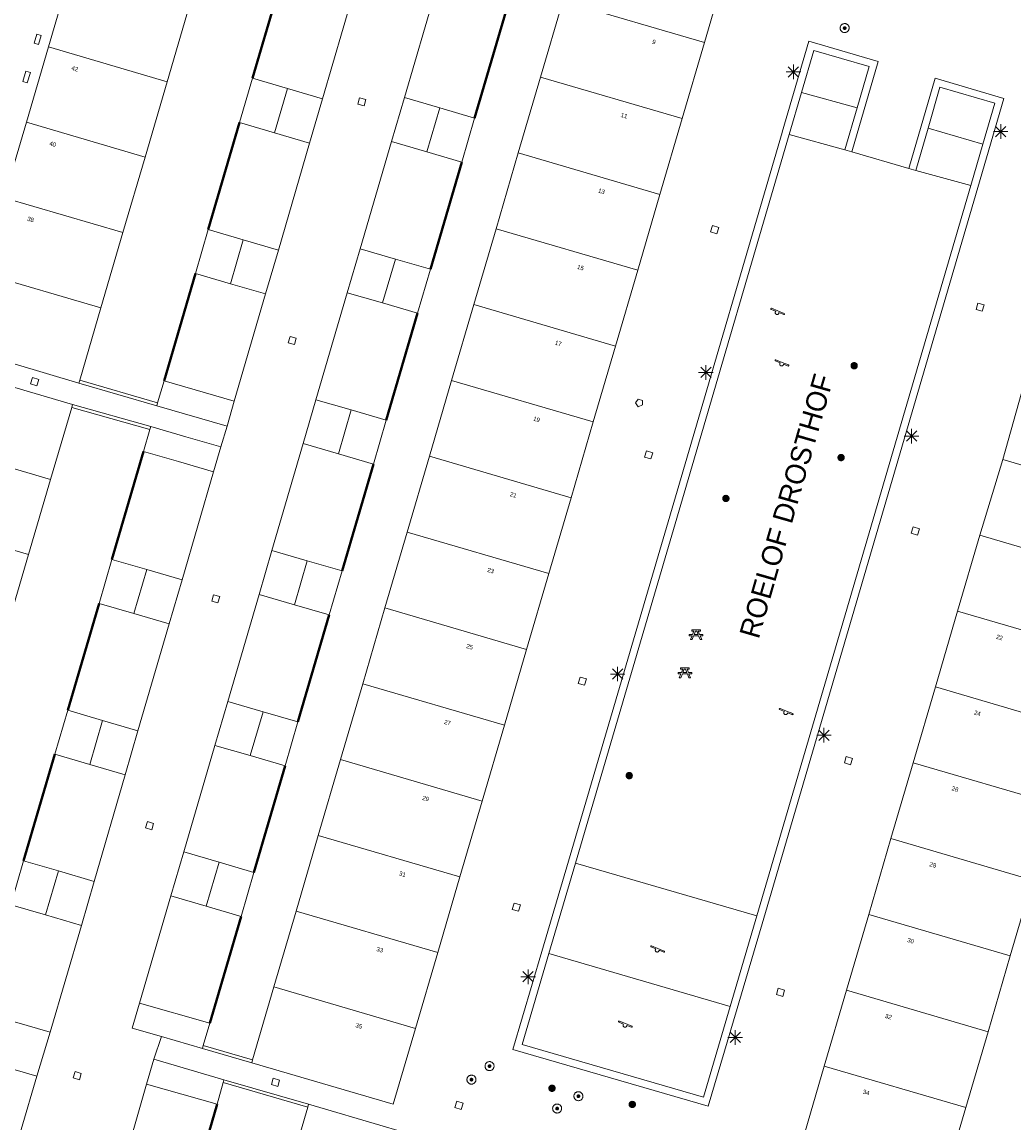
# Model space of a CAD drawing. Header units: metres. Extents: x 135779 to 137489, y 452643 to 455118.
# Tile 181 of 256: x 136731 to 136799, y 453253 to 453329. Entities that reach past the tile are written whole.
import ezdxf
from ezdxf.enums import TextEntityAlignment as Align

# ---------------------------------------------------------------- set-up
doc = ezdxf.new("R2010")
doc.units = ezdxf.units.M
doc.linetypes.add('DGN_Style_4', pattern=[89.853097, 44.898487, -22.449243, 0.056123, -22.449243])
for name, color, linetype, lineweight in [('KTop_NAR_Huisnummer (t)', 7, 'Continuous', 13), ('KTop_NAR_Huisnummer tijdelijk (t)', 7, 'Continuous', 13), ('KTop_ORL_Weg_Straatnaam (t)', 7, 'Continuous', 13), ('KTop_OTD_Open verharding', 15, 'Continuous', 13), ('KTop_PAL_Lichtmast', 40, 'Continuous', 13), ('KTop_PND_Grondvlaksituatie van BAG-pand [tachy]', 1, 'Continuous', 13), ('KTop_PND_Pandscheiding', 40, 'Continuous', 13), ('KTop_PUT_Brandkraan of -put', 1, 'Continuous', 13), ('KTop_PUT_Inspectie- of rioolput', 15, 'Continuous', 13), ('KTop_PUT_Kolk', 15, 'Continuous', 13), ('KTop_SHD_Hek (l)', 15, 'DGN_Style_4', 40), ('KTop_SHD_Muur', 15, 'Continuous', 13), ('KTop_STM_Picknicktafel', 40, 'Continuous', 13), ('KTop_STM_Speelvoorziening', 40, 'Continuous', 13), ('KTop_VGO_Boom', 92, 'Continuous', 13), ('KTop_WGD_Rijbaan_Lokale weg', 251, 'Continuous', 13), ('KTop_WGD_Voetpad', 251, 'Continuous', 13)]:
    doc.layers.add(name, color=color, linetype=linetype, lineweight=lineweight)
doc.styles.add('Style-ROVU', font='ROVU.shx')
doc.styles.add('Style-ROVUCURSIEF', font='ROVUCURSIEF.shx')

# ---------------------------------------------------------------- blocks, each defined once
blk = doc.blocks.new('PAL_Lichtmast')
at = {"layer": 'KTop_PAL_Lichtmast'}
for p, q in [((-0.354, -0.354), (0.354, 0.354)), ((0.354, -0.354), (-0.354, 0.354)), ((0, -0.5), (0, 0.5)), ((-0.5, 0), (0.5, 0))]:
    blk.add_line(p, q, dxfattribs=at)
blk = doc.blocks.new('PUT_Kolk')
at = {"layer": 'KTop_PUT_Kolk', "flags": 128}
blk.add_lwpolyline([(0.225, -0.225), (0.225, 0.225), (-0.225, 0.225), (-0.225, -0.225), (0.225, -0.225)], dxfattribs=at)
blk = doc.blocks.new('PUT_Brandkraan_of_-put')
at = {"layer": 'KTop_PUT_Brandkraan of -put'}
for p, q in [((-0.25, 0.034), (0, 0.25)), ((-0.158, -0.25), (-0.25, 0.034)), ((0, 0.25), (0.25, 0.033)), ((0.25, 0.033), (0.158, -0.25)), ((0.158, -0.25), (-0.158, -0.25))]:
    blk.add_line(p, q, dxfattribs=at)
blk = doc.blocks.new('PUT_Inspectie-_of_rioolput')
at = {"layer": 'KTop_PUT_Inspectie- of rioolput', "flags": 128}
for points in [[(0.31, 0), (0.308, 0.032), (0.303, 0.064), (0.294, 0.095), (0.283, 0.126), (0.268, 0.155), (0.25, 0.182), (0.23, 0.207), (0.207, 0.23), (0.182, 0.25), (0.154, 0.268), (0.126, 0.283), (0.095, 0.294), (0.064, 0.303), (0.032, 0.308), (0, 0.309), (-0.032, 0.308), (-0.064, 0.303), (-0.096, 0.294), (-0.126, 0.283), (-0.155, 0.268), (-0.182, 0.25), (-0.207, 0.23), (-0.23, 0.207), (-0.25, 0.182), (-0.268, 0.154), (-0.283, 0.126), (-0.294, 0.095), (-0.303, 0.064), (-0.308, 0.032), (-0.309, 0), (-0.308, -0.032), (-0.303, -0.064), (-0.294, -0.096), (-0.283, -0.126), (-0.268, -0.155), (-0.25, -0.182), (-0.23, -0.207), (-0.207, -0.23), (-0.182, -0.25), (-0.155, -0.268), (-0.126, -0.283), (-0.096, -0.294), (-0.064, -0.303), (-0.032, -0.308), (0, -0.309), (0.032, -0.308), (0.064, -0.303), (0.095, -0.294), (0.126, -0.283), (0.155, -0.268), (0.182, -0.25), (0.207, -0.23), (0.23, -0.207), (0.25, -0.182), (0.268, -0.155), (0.283, -0.126), (0.294, -0.096), (0.303, -0.064), (0.308, -0.032), (0.31, 0)], [(0.095, 0), (0.094, 0.009), (0.092, 0.019), (0.09, 0.029), (0.086, 0.038), (0.082, 0.047), (0.076, 0.055), (0.07, 0.063), (0.063, 0.07), (0.055, 0.076), (0.047, 0.082), (0.038, 0.086), (0.029, 0.09), (0.019, 0.092), (0.009, 0.094), (0, 0.094), (-0.01, 0.094), (-0.02, 0.092), (-0.029, 0.09), (-0.039, 0.086), (-0.048, 0.082), (-0.056, 0.076), (-0.064, 0.07), (-0.071, 0.063), (-0.077, 0.055), (-0.082, 0.047), (-0.087, 0.038), (-0.09, 0.029), (-0.093, 0.019), (-0.094, 0.009), (-0.095, 0), (-0.094, -0.01), (-0.093, -0.02), (-0.09, -0.029), (-0.087, -0.039), (-0.082, -0.048), (-0.077, -0.056), (-0.071, -0.064), (-0.064, -0.071), (-0.056, -0.077), (-0.047, -0.082), (-0.039, -0.087), (-0.029, -0.09), (-0.02, -0.093), (-0.01, -0.094), (0, -0.095), (0.009, -0.094), (0.019, -0.093), (0.029, -0.09), (0.038, -0.087), (0.047, -0.082), (0.055, -0.077), (0.063, -0.071), (0.07, -0.064), (0.076, -0.056), (0.082, -0.047), (0.086, -0.039), (0.09, -0.029), (0.092, -0.02), (0.094, -0.01), (0.095, 0)], [(0.035, 0), (0.034, 0.003), (0.034, 0.007), (0.033, 0.01), (0.031, 0.014), (0.03, 0.017), (0.028, 0.02), (0.026, 0.023), (0.023, 0.026), (0.02, 0.028), (0.017, 0.03), (0.014, 0.031), (0.01, 0.033), (0.007, 0.034), (0.003, 0.034), (0, 0.034), (-0.004, 0.034), (-0.007, 0.034), (-0.011, 0.033), (-0.014, 0.031), (-0.018, 0.03), (-0.021, 0.028), (-0.023, 0.026), (-0.026, 0.023), (-0.028, 0.02), (-0.03, 0.017), (-0.032, 0.014), (-0.033, 0.01), (-0.034, 0.007), (-0.035, 0.003), (-0.035, 0), (-0.035, -0.004), (-0.034, -0.007), (-0.033, -0.011), (-0.032, -0.014), (-0.03, -0.018), (-0.028, -0.021), (-0.026, -0.023), (-0.023, -0.026), (-0.021, -0.028), (-0.017, -0.03), (-0.014, -0.032), (-0.011, -0.033), (-0.007, -0.034), (-0.004, -0.035), (0, -0.035), (0.003, -0.035), (0.007, -0.034), (0.01, -0.033), (0.014, -0.032), (0.017, -0.03), (0.02, -0.028), (0.023, -0.026), (0.026, -0.023), (0.028, -0.021), (0.03, -0.017), (0.031, -0.014), (0.033, -0.011), (0.034, -0.007), (0.034, -0.004), (0.035, 0)], [(0.01, 0.02), (0.007, 0.02), (0.005, 0.021), (0.003, 0.022), (0.001, 0.022), (-0.001, 0.022), (-0.004, 0.022), (-0.006, 0.021), (-0.008, 0.02), (-0.01, 0.019), (-0.012, 0.018), (-0.014, 0.017), (-0.016, 0.015), (-0.017, 0.013), (-0.019, 0.012), (-0.02, 0.009), (-0.021, 0.007), (-0.022, 0.005), (-0.022, 0.003), (-0.022, 0.001), (-0.022, -0.001), (-0.022, -0.004), (-0.022, -0.006), (-0.021, -0.008), (-0.02, -0.01), (-0.019, -0.012), (-0.017, -0.014), (-0.016, -0.016), (-0.014, -0.017), (-0.012, -0.019), (-0.01, -0.02), (-0.008, -0.021), (-0.006, -0.022), (-0.003, -0.022), (-0.001, -0.022), (0.001, -0.022), (0.003, -0.022), (0.005, -0.022), (0.008, -0.021), (0.01, -0.02), (0.012, -0.019), (0.014, -0.017), (0.015, -0.016), (0.017, -0.014), (0.018, -0.012), (0.02, -0.01), (0.02, -0.008), (0.021, -0.006), (0.022, -0.003), (0.022, -0.001), (0.022, 0.001), (0.022, 0.003), (0.021, 0.005), (0.02, 0.008), (0.019, 0.01), (0.018, 0.012), (0.017, 0.014), (0.015, 0.015), (0.013, 0.017), (0.012, 0.018), (0.01, 0.02)]]:
    blk.add_lwpolyline(points, dxfattribs=at)
blk = doc.blocks.new('STM_Speelvoorziening')
at = {"layer": 'KTop_STM_Speelvoorziening'}
for p, q in [((-0.456, 0.218), (-0.455, 0.222)), ((-0.456, 0.214), (-0.456, 0.218)), ((-0.456, 0.21), (-0.456, 0.214)), ((-0.455, 0.206), (-0.456, 0.21)), ((-0.455, 0.222), (-0.454, 0.226)), ((-0.454, 0.202), (-0.455, 0.206)), ((-0.454, 0.226), (-0.453, 0.23)), ((-0.453, 0.198), (-0.454, 0.202)), ((-0.453, 0.23), (-0.451, 0.234)), ((-0.451, 0.194), (-0.453, 0.198)), ((-0.451, 0.234), (-0.449, 0.237)), ((-0.449, 0.19), (-0.451, 0.194)), ((-0.449, 0.237), (-0.446, 0.24)), ((-0.446, 0.187), (-0.449, 0.19)), ((-0.446, 0.24), (-0.443, 0.243)), ((-0.443, 0.184), (-0.446, 0.187)), ((-0.443, 0.243), (-0.44, 0.246)), ((-0.44, 0.182), (-0.443, 0.184)), ((-0.44, 0.246), (-0.436, 0.248)), ((-0.436, 0.179), (-0.44, 0.182)), ((-0.436, 0.248), (-0.433, 0.25)), ((-0.433, 0.178), (-0.436, 0.179)), ((-0.433, 0.25), (-0.429, 0.251)), ((-0.109, 0.044), (-0.433, 0.178)), ((-0.429, 0.251), (-0.425, 0.253)), ((-0.425, 0.253), (-0.421, 0.253)), ((-0.421, 0.253), (-0.417, 0.253)), ((-0.417, 0.253), (-0.412, 0.253)), ((-0.412, 0.253), (-0.408, 0.253)), ((-0.408, 0.253), (-0.404, 0.251)), ((-0.404, 0.251), (-0.402, 0.251)), ((-0.402, 0.251), (0.031, 0.072)), ((-0.14, -0.007), (-0.135, 0.006)), ((-0.135, 0.006), (-0.129, 0.018)), ((-0.129, 0.018), (-0.122, 0.029)), ((-0.122, 0.029), (-0.114, 0.04)), ((-0.114, 0.04), (-0.109, 0.044)), ((0.031, 0.072), (0.464, -0.106)), ((-0.146, -0.033), (-0.144, -0.02)), ((-0.146, -0.047), (-0.146, -0.033)), ((-0.146, -0.06), (-0.146, -0.047)), ((-0.144, -0.073), (-0.146, -0.06)), ((-0.144, -0.02), (-0.14, -0.007)), ((-0.14, -0.086), (-0.144, -0.073)), ((-0.135, -0.099), (-0.14, -0.086)), ((-0.129, -0.111), (-0.135, -0.099)), ((-0.122, -0.122), (-0.129, -0.111)), ((-0.114, -0.133), (-0.122, -0.122)), ((-0.104, -0.143), (-0.114, -0.133)), ((-0.093, -0.151), (-0.104, -0.143)), ((-0.082, -0.158), (-0.093, -0.151)), ((-0.07, -0.164), (-0.082, -0.158)), ((-0.057, -0.169), (-0.07, -0.164)), ((-0.044, -0.172), (-0.057, -0.169)), ((-0.031, -0.174), (-0.044, -0.172)), ((-0.017, -0.175), (-0.031, -0.174)), ((-0.004, -0.174), (-0.017, -0.175)), ((0.009, -0.172), (-0.004, -0.174)), ((0.022, -0.169), (0.009, -0.172)), ((0.035, -0.164), (0.022, -0.169)), ((0.047, -0.158), (0.035, -0.164)), ((0.058, -0.151), (0.047, -0.158)), ((0.069, -0.143), (0.058, -0.151)), ((0.078, -0.133), (0.069, -0.143)), ((0.086, -0.122), (0.078, -0.133)), ((0.094, -0.111), (0.086, -0.122)), ((0.1, -0.099), (0.094, -0.111)), ((0.105, -0.086), (0.1, -0.099)), ((0.108, -0.073), (0.105, -0.086)), ((0.11, -0.06), (0.108, -0.073)), ((0.112, -0.046), (0.11, -0.06)), ((0.434, -0.179), (0.112, -0.046)), ((0.439, -0.18), (0.434, -0.179)), ((0.443, -0.181), (0.439, -0.18)), ((0.447, -0.181), (0.443, -0.181)), ((0.451, -0.181), (0.447, -0.181)), ((0.455, -0.18), (0.451, -0.181)), ((0.459, -0.179), (0.455, -0.18)), ((0.463, -0.178), (0.459, -0.179)), ((0.467, -0.176), (0.463, -0.178)), ((0.464, -0.106), (0.467, -0.107)), ((0.467, -0.107), (0.47, -0.11)), ((0.47, -0.174), (0.467, -0.176)), ((0.47, -0.11), (0.474, -0.112)), ((0.474, -0.171), (0.47, -0.174)), ((0.474, -0.112), (0.477, -0.115)), ((0.477, -0.168), (0.474, -0.171)), ((0.477, -0.115), (0.479, -0.118)), ((0.479, -0.165), (0.477, -0.168)), ((0.479, -0.118), (0.481, -0.122)), ((0.481, -0.161), (0.479, -0.165)), ((0.481, -0.122), (0.483, -0.125)), ((0.483, -0.158), (0.481, -0.161)), ((0.483, -0.125), (0.485, -0.129)), ((0.485, -0.154), (0.483, -0.158)), ((0.485, -0.129), (0.486, -0.133)), ((0.486, -0.15), (0.485, -0.154)), ((0.486, -0.133), (0.486, -0.138)), ((0.486, -0.138), (0.487, -0.142)), ((0.487, -0.142), (0.486, -0.146)), ((0.486, -0.146), (0.486, -0.15))]:
    blk.add_line(p, q, dxfattribs=at)
blk = doc.blocks.new('STM_Picknicktafel')
at = {"layer": 'KTop_STM_Picknicktafel'}
for p, q in [((-0.468, -0.069), (-0.468, 0.018)), ((-0.468, 0.018), (-0.241, 0.018)), ((-0.303, 0.248), (-0.303, 0.335)), ((-0.303, 0.335), (0, 0.335)), ((-0.148, 0.248), (-0.303, 0.248)), ((-0.241, 0.018), (-0.148, 0.248)), ((-0.137, 0.018), (-0.044, 0.248)), ((0.137, 0.018), (-0.137, 0.018)), ((-0.044, 0.248), (0.044, 0.248)), ((0, 0.335), (0.303, 0.335)), ((0.044, 0.248), (0.137, 0.018)), ((0.303, 0.248), (0.148, 0.248)), ((0.148, 0.248), (0.241, 0.018)), ((0.241, 0.018), (0.468, 0.018)), ((0.303, 0.335), (0.303, 0.248)), ((0.468, 0.018), (0.468, -0.069)), ((-0.276, -0.069), (-0.468, -0.069)), ((-0.384, -0.335), (-0.276, -0.069)), ((-0.279, -0.335), (-0.384, -0.335)), ((-0.172, -0.069), (-0.279, -0.335)), ((0.172, -0.069), (-0.172, -0.069)), ((0.279, -0.335), (0.172, -0.069)), ((0.468, -0.069), (0.276, -0.069)), ((0.276, -0.069), (0.384, -0.335)), ((0.384, -0.335), (0.279, -0.335))]:
    blk.add_line(p, q, dxfattribs=at)
blk = doc.blocks.new('VGO_Boom')
at = {"layer": 'KTop_VGO_Boom', "flags": 128}
for points in [[(0.215, 0), (0.214, 0.022), (0.21, 0.045), (0.204, 0.066), (0.196, 0.087), (0.186, 0.108), (0.174, 0.126), (0.16, 0.144), (0.144, 0.16), (0.126, 0.174), (0.107, 0.186), (0.087, 0.196), (0.066, 0.204), (0.045, 0.21), (0.022, 0.214), (-0.001, 0.215), (-0.023, 0.214), (-0.045, 0.21), (-0.067, 0.204), (-0.088, 0.196), (-0.108, 0.186), (-0.127, 0.174), (-0.144, 0.16), (-0.16, 0.144), (-0.174, 0.126), (-0.187, 0.107), (-0.197, 0.087), (-0.205, 0.066), (-0.211, 0.045), (-0.214, 0.022), (-0.215, -0.001), (-0.214, -0.023), (-0.211, -0.045), (-0.205, -0.067), (-0.197, -0.088), (-0.187, -0.108), (-0.174, -0.127), (-0.16, -0.144), (-0.144, -0.16), (-0.127, -0.174), (-0.108, -0.187), (-0.088, -0.197), (-0.067, -0.205), (-0.045, -0.211), (-0.023, -0.214), (0, -0.215), (0.022, -0.214), (0.045, -0.211), (0.066, -0.205), (0.087, -0.197), (0.108, -0.187), (0.126, -0.174), (0.144, -0.16), (0.16, -0.144), (0.174, -0.127), (0.186, -0.108), (0.196, -0.088), (0.204, -0.067), (0.21, -0.045), (0.214, -0.023), (0.215, -0.001)], [(0.155, 0), (0.154, 0.016), (0.152, 0.032), (0.147, 0.048), (0.142, 0.063), (0.134, 0.078), (0.125, 0.091), (0.115, 0.104), (0.104, 0.115), (0.091, 0.125), (0.077, 0.134), (0.063, 0.142), (0.048, 0.147), (0.032, 0.152), (0.016, 0.154), (-0.001, 0.155), (-0.017, 0.154), (-0.033, 0.152), (-0.048, 0.147), (-0.064, 0.142), (-0.078, 0.134), (-0.092, 0.125), (-0.104, 0.115), (-0.116, 0.104), (-0.126, 0.091), (-0.135, 0.077), (-0.142, 0.063), (-0.148, 0.048), (-0.152, 0.032), (-0.155, 0.016), (-0.155, -0.001), (-0.155, -0.017), (-0.152, -0.033), (-0.148, -0.048), (-0.142, -0.064), (-0.135, -0.078), (-0.126, -0.092), (-0.116, -0.104), (-0.104, -0.116), (-0.092, -0.126), (-0.078, -0.135), (-0.064, -0.142), (-0.048, -0.148), (-0.033, -0.152), (-0.017, -0.155), (0, -0.155), (0.016, -0.155), (0.032, -0.152), (0.048, -0.148), (0.063, -0.142), (0.078, -0.135), (0.091, -0.126), (0.104, -0.116), (0.115, -0.104), (0.125, -0.092), (0.134, -0.078), (0.142, -0.064), (0.147, -0.048), (0.152, -0.033), (0.154, -0.017), (0.155, -0.001)], [(0.095, 0), (0.094, 0.01), (0.093, 0.02), (0.09, 0.029), (0.087, 0.039), (0.082, 0.048), (0.077, 0.056), (0.071, 0.064), (0.064, 0.071), (0.056, 0.077), (0.047, 0.082), (0.039, 0.087), (0.029, 0.09), (0.02, 0.093), (0.01, 0.094), (-0.001, 0.095), (-0.01, 0.094), (-0.02, 0.093), (-0.03, 0.09), (-0.039, 0.087), (-0.048, 0.082), (-0.056, 0.077), (-0.064, 0.071), (-0.071, 0.064), (-0.077, 0.056), (-0.083, 0.047), (-0.087, 0.039), (-0.091, 0.029), (-0.093, 0.02), (-0.095, 0.01), (-0.095, -0.001), (-0.095, -0.01), (-0.093, -0.02), (-0.091, -0.03), (-0.087, -0.039), (-0.083, -0.048), (-0.077, -0.056), (-0.071, -0.064), (-0.064, -0.071), (-0.056, -0.077), (-0.048, -0.083), (-0.039, -0.087), (-0.03, -0.091), (-0.02, -0.093), (-0.01, -0.095), (0, -0.095), (0.01, -0.095), (0.02, -0.093), (0.029, -0.091), (0.039, -0.087), (0.048, -0.083), (0.056, -0.077), (0.064, -0.071), (0.071, -0.064), (0.077, -0.056), (0.082, -0.048), (0.087, -0.039), (0.09, -0.03), (0.093, -0.02), (0.094, -0.01), (0.095, -0.001)], [(0.035, 0), (0.035, 0.004), (0.034, 0.007), (0.033, 0.011), (0.032, 0.014), (0.03, 0.018), (0.028, 0.021), (0.026, 0.023), (0.023, 0.026), (0.021, 0.028), (0.017, 0.03), (0.014, 0.032), (0.011, 0.033), (0.007, 0.034), (0.004, 0.035), (-0.001, 0.035), (-0.004, 0.035), (-0.008, 0.034), (-0.011, 0.033), (-0.015, 0.032), (-0.018, 0.03), (-0.021, 0.028), (-0.024, 0.026), (-0.027, 0.023), (-0.029, 0.021), (-0.031, 0.017), (-0.032, 0.014), (-0.034, 0.011), (-0.035, 0.007), (-0.035, 0.004), (-0.035, -0.001), (-0.035, -0.004), (-0.035, -0.008), (-0.034, -0.011), (-0.032, -0.015), (-0.031, -0.018), (-0.029, -0.021), (-0.027, -0.024), (-0.024, -0.027), (-0.021, -0.029), (-0.018, -0.031), (-0.015, -0.032), (-0.011, -0.034), (-0.008, -0.035), (-0.004, -0.035), (0, -0.035), (0.004, -0.035), (0.007, -0.035), (0.011, -0.034), (0.014, -0.032), (0.018, -0.031), (0.021, -0.029), (0.023, -0.027), (0.026, -0.024), (0.028, -0.021), (0.03, -0.018), (0.032, -0.015), (0.033, -0.011), (0.034, -0.008), (0.035, -0.004), (0.035, 0)]]:
    blk.add_lwpolyline(points, dxfattribs=at)

msp = doc.modelspace()

# ---------------------------------------------------------------- linework, layer by layer
at = {"layer": 'KTop_OTD_Open verharding', "flags": 128}
for points in [[(136784.48, 453324.227), (136788.306, 453323.176)], [(136796.953, 453320.682), (136793.183, 453321.78)], [(136787.474, 453320.303), (136783.64, 453321.352)], [(136796.124, 453317.834), (136792.345, 453318.871)], [(136768.961, 453271.268), (136781.411, 453267.641)], [(136779.59, 453261.427), (136767.135, 453265.06)]]:
    msp.add_lwpolyline(points, dxfattribs=at)
at = {"layer": 'KTop_PND_Grondvlaksituatie van BAG-pand [tachy]', "flags": 128}
for points in [[(136777.818, 453327.662), (136779.343, 453332.866), (136769.602, 453335.711)], [(136734.273, 453332.55), (136732.755, 453327.368)], [(136740.913, 453324.977), (136742.431, 453330.158)], [(136768.081, 453330.516), (136766.554, 453325.299)], [(136731.77, 453327.619), (136732.079, 453327.531), (136732.264, 453328.158), (136731.954, 453328.245), (136731.77, 453327.619)], [(136732.755, 453327.368), (136731.237, 453322.186)], [(136776.289, 453322.444), (136777.818, 453327.662)], [(136731.206, 453325.691), (136730.998, 453324.981), (136731.303, 453324.89), (136731.514, 453325.6), (136731.206, 453325.691)], [(136739.394, 453319.793), (136740.913, 453324.977)], [(136749.171, 453324.507), (136746.773, 453325.215), (136745.886, 453322.178), (136748.284, 453321.471)], [(136766.554, 453325.299), (136765.028, 453320.088)], [(136751.589, 453323.794), (136749.171, 453324.507)], [(136750.694, 453320.76), (136751.589, 453323.794)], [(136757.209, 453323.894), (136756.324, 453320.87)], [(136759.631, 453323.184), (136757.209, 453323.894)], [(136758.747, 453320.161), (136761.147, 453319.459), (136762.031, 453322.483), (136759.631, 453323.184)], [(136774.763, 453317.234), (136776.289, 453322.444)], [(136731.237, 453322.186), (136729.72, 453317.008)], [(136748.284, 453321.471), (136750.694, 453320.76)], [(136756.324, 453320.87), (136758.747, 453320.161)], [(136737.877, 453314.618), (136739.394, 453319.793)], [(136765.028, 453320.088), (136763.502, 453314.876)], [(136773.236, 453312.021), (136774.763, 453317.234)], [(136763.502, 453314.876), (136761.976, 453309.665)], [(136736.359, 453309.439), (136737.877, 453314.618)], [(136746.136, 453314.119), (136743.737, 453314.822), (136742.854, 453311.801), (136745.253, 453311.098)], [(136748.552, 453313.411), (136746.136, 453314.119)], [(136747.667, 453310.391), (136748.552, 453313.411)], [(136754.171, 453313.501), (136753.287, 453310.479)], [(136756.594, 453312.792), (136754.171, 453313.501)], [(136755.71, 453309.77), (136758.109, 453309.068), (136758.993, 453312.09), (136756.594, 453312.792)], [(136771.71, 453306.811), (136773.236, 453312.021)], [(136745.253, 453311.098), (136747.667, 453310.391)], [(136753.287, 453310.479), (136755.71, 453309.77)], [(136761.976, 453309.665), (136760.45, 453304.453)], [(136734.901, 453304.465), (136736.359, 453309.439)], [(136725.705, 453306.975), (136734.842, 453304.263)], [(136770.183, 453301.598), (136771.71, 453306.811)], [(136734.414, 453302.788), (136725.293, 453305.482)], [(136734.901, 453304.465), (136734.842, 453304.263)], [(136745.514, 453303.017), (136740.694, 453304.411), (136740.254, 453302.906)], [(136760.45, 453304.453), (136758.924, 453299.24)], [(136799.792, 453304.232), (136798.309, 453299.007)], [(136734.414, 453302.788), (136734.358, 453302.596)], [(136740.195, 453302.704), (136740.254, 453302.906)], [(136745.022, 453301.315), (136745.514, 453303.017)], [(136751.134, 453303.125), (136750.251, 453300.106)], [(136753.56, 453302.416), (136751.134, 453303.125)], [(136732.908, 453297.642), (136734.358, 453302.596)], [(136740.195, 453302.704), (136745.022, 453301.315)], [(136752.677, 453299.397), (136755.076, 453298.695), (136755.959, 453301.714), (136753.56, 453302.416)], [(136739.732, 453301.08), (136739.788, 453301.273)], [(136744.601, 453299.88), (136742.189, 453300.578), (136739.788, 453301.273)], [(136768.656, 453296.388), (136770.183, 453301.598)], [(136739.732, 453301.08), (136739.29, 453299.573), (136741.689, 453298.871), (136744.092, 453298.167)], [(136744.092, 453298.167), (136744.601, 453299.88)], [(136750.251, 453300.106), (136752.677, 453299.397)], [(136758.924, 453299.24), (136757.398, 453294.029)], [(136798.309, 453299.007), (136796.739, 453293.808)], [(136731.396, 453292.477), (136732.908, 453297.642)], [(136767.129, 453291.175), (136768.656, 453296.388)], [(136757.398, 453294.029), (136755.872, 453288.817)], [(136796.739, 453293.808), (136795.212, 453288.596)], [(136729.883, 453287.308), (136731.396, 453292.477)], [(136748.097, 453292.766), (136747.22, 453289.738)], [(136750.532, 453292.061), (136748.097, 453292.766)], [(136739.516, 453291.448), (136737.117, 453292.151), (136736.231, 453289.127), (136738.63, 453288.424)], [(136741.934, 453290.74), (136739.516, 453291.448)], [(136749.647, 453289.035), (136752.048, 453288.34), (136752.933, 453291.365), (136750.532, 453292.061)], [(136741.053, 453287.715), (136741.934, 453290.74)], [(136765.602, 453285.965), (136767.129, 453291.175)], [(136747.22, 453289.738), (136749.647, 453289.035)], [(136738.63, 453288.424), (136741.053, 453287.715)], [(136755.872, 453288.817), (136754.346, 453283.605)], [(136795.212, 453288.596), (136793.685, 453283.384)], [(136764.075, 453280.751), (136765.602, 453285.965)], [(136754.346, 453283.605), (136752.82, 453278.394)], [(136793.685, 453283.384), (136792.158, 453278.173)], [(136745.071, 453282.39), (136744.191, 453279.37)], [(136747.498, 453281.683), (136745.071, 453282.39)], [(136736.48, 453281.084), (136734.082, 453281.786), (136733.198, 453278.766), (136735.596, 453278.064)], [(136746.615, 453278.664), (136749.015, 453277.965), (136749.898, 453280.984), (136747.498, 453281.683)], [(136738.899, 453280.376), (136736.48, 453281.084)], [(136738.023, 453277.353), (136738.899, 453280.376)], [(136762.549, 453275.542), (136764.075, 453280.751)], [(136744.191, 453279.37), (136746.615, 453278.664)], [(136735.596, 453278.064), (136738.023, 453277.353)], [(136752.82, 453278.394), (136751.294, 453273.182)], [(136792.158, 453278.173), (136790.632, 453272.962)], [(136761.022, 453270.329), (136762.549, 453275.542)], [(136751.294, 453273.182), (136749.769, 453267.975)], [(136790.632, 453272.962), (136789.106, 453267.751)], [(136742.047, 453272.056), (136741.159, 453269.033)], [(136744.474, 453271.343), (136742.047, 453272.056)], [(136733.451, 453270.737), (136731.052, 453271.44), (136730.167, 453268.415), (136732.565, 453267.713)], [(136743.589, 453268.319), (136745.989, 453267.614), (136746.873, 453270.638), (136744.474, 453271.343)], [(136735.894, 453270.022), (136733.451, 453270.737)], [(136759.497, 453265.124), (136761.022, 453270.329)], [(136735.018, 453266.995), (136735.894, 453270.022)], [(136798.828, 453264.901), (136800.353, 453270.11)], [(136741.159, 453269.033), (136743.589, 453268.319)], [(136732.565, 453267.713), (136735.018, 453266.995)], [(136749.769, 453267.975), (136748.244, 453262.768)], [(136789.106, 453267.751), (136787.579, 453262.538)], [(136757.971, 453259.915), (136759.497, 453265.124)], [(136797.301, 453259.686), (136798.828, 453264.901)], [(136748.244, 453262.768), (136746.777, 453257.757)], [(136787.579, 453262.538), (136786.053, 453257.329)], [(136739, 453261.642), (136738.516, 453259.933), (136740.526, 453259.349)], [(136743.393, 453258.735), (136743.842, 453260.271), (136739, 453261.642)], [(136732.865, 453259.657), (136730.417, 453260.374)], [(136746.718, 453257.555), (136756.443, 453254.7), (136757.971, 453259.915)], [(136795.776, 453254.479), (136797.301, 453259.686)], [(136731.968, 453256.639), (136732.865, 453259.657)], [(136740.526, 453259.349), (136743.334, 453258.533)], [(136743.393, 453258.735), (136743.334, 453258.533)], [(136739.987, 453257.792), (136739.503, 453256.075)], [(136744.809, 453256.389), (136739.987, 453257.792)], [(136746.718, 453257.555), (136746.777, 453257.757)], [(136729.532, 453257.352), (136731.968, 453256.639)], [(136786.053, 453257.329), (136784.527, 453252.12)], [(136739.503, 453256.075), (136744.335, 453254.713), (136744.752, 453256.187)], [(136744.809, 453256.389), (136744.752, 453256.187)], [(136750.572, 453254.501), (136749.067, 453249.351)], [(136750.572, 453254.501), (136750.631, 453254.703)], [(136760.231, 453251.878), (136755.9, 453253.153), (136750.631, 453254.703)], [(136794.25, 453249.267), (136795.776, 453254.479)]]:
    msp.add_lwpolyline(points, dxfattribs=at)
at = {"layer": 'KTop_PND_Pandscheiding', "flags": 128}
for points in [[(136768.081, 453330.516), (136777.818, 453327.662)], [(136732.755, 453327.368), (136740.913, 453324.977)], [(136776.289, 453322.444), (136766.554, 453325.299)], [(136748.284, 453321.471), (136749.171, 453324.507)], [(136759.631, 453323.184), (136758.747, 453320.161)], [(136731.237, 453322.186), (136739.394, 453319.793)], [(136774.763, 453317.234), (136765.028, 453320.088)], [(136729.72, 453317.008), (136737.877, 453314.618)], [(136763.502, 453314.876), (136773.236, 453312.021)], [(136746.136, 453314.119), (136745.253, 453311.098)], [(136756.594, 453312.792), (136755.71, 453309.77)], [(136736.359, 453309.439), (136728.204, 453311.83)], [(136771.71, 453306.811), (136761.976, 453309.665)], [(136760.45, 453304.453), (136770.183, 453301.598)], [(136752.677, 453299.397), (136753.56, 453302.416)], [(136724.742, 453300.037), (136732.908, 453297.642)], [(136758.924, 453299.24), (136768.656, 453296.388)], [(136807.983, 453296.171), (136798.309, 453299.007)], [(136731.396, 453292.477), (136723.23, 453294.871)], [(136767.129, 453291.175), (136757.398, 453294.029)], [(136796.739, 453293.808), (136806.456, 453290.957)], [(136739.516, 453291.448), (136738.63, 453288.424)], [(136749.647, 453289.035), (136750.532, 453292.061)], [(136755.872, 453288.817), (136765.602, 453285.965)], [(136795.212, 453288.596), (136804.931, 453285.748)], [(136764.075, 453280.751), (136754.346, 453283.605)], [(136793.685, 453283.384), (136803.405, 453280.534)], [(136747.498, 453281.683), (136746.615, 453278.664)], [(136735.596, 453278.064), (136736.48, 453281.084)], [(136762.549, 453275.542), (136752.82, 453278.394)], [(136801.879, 453275.324), (136792.158, 453278.173)], [(136751.294, 453273.182), (136761.022, 453270.329)], [(136800.353, 453270.11), (136790.632, 453272.962)], [(136744.474, 453271.343), (136743.589, 453268.319)], [(136733.451, 453270.737), (136732.565, 453267.713)], [(136749.769, 453267.975), (136759.497, 453265.124)], [(136789.106, 453267.751), (136798.828, 453264.901)], [(136757.971, 453259.915), (136748.244, 453262.768)], [(136787.579, 453262.538), (136797.301, 453259.686)], [(136786.053, 453257.329), (136795.776, 453254.479)]]:
    msp.add_lwpolyline(points, dxfattribs=at)
at = {"layer": 'KTop_SHD_Hek (l)', "flags": 128}
for points in [[(136746.773, 453325.215), (136748.906, 453332.518)], [(136762.031, 453322.483), (136764.165, 453329.782)], [(136743.737, 453314.822), (136745.886, 453322.178)], [(136758.993, 453312.09), (136761.147, 453319.459)], [(136740.694, 453304.411), (136742.854, 453311.801)], [(136755.959, 453301.714), (136758.109, 453309.068)], [(136739.29, 453299.573), (136737.117, 453292.151)], [(136752.933, 453291.365), (136755.076, 453298.695)], [(136736.231, 453289.127), (136734.082, 453281.786)], [(136749.898, 453280.984), (136752.048, 453288.34)], [(136733.198, 453278.766), (136731.052, 453271.44)], [(136746.873, 453270.638), (136749.015, 453277.965)], [(136743.842, 453260.271), (136745.989, 453267.614)], [(136742.21, 453247.3), (136744.335, 453254.713)]]:
    msp.add_lwpolyline(points, dxfattribs=at)
at = {"layer": 'KTop_SHD_Muur', "flags": 128}
for points in [[(136787.954, 453320.164), (136789.748, 453326.358), (136784.989, 453327.753), (136783.166, 453321.512), (136783.158, 453321.484), (136775.947, 453296.832), (136768.481, 453271.409), (136766.655, 453265.202), (136764.666, 453258.471), (136778.084, 453254.565), (136780.069, 453261.286), (136781.891, 453267.5), (136787.683, 453287.268), (136796.606, 453317.702), (136798.391, 453323.833), (136793.658, 453325.232), (136791.865, 453319.009)], [(136784.48, 453324.227), (136785.329, 453327.133), (136789.129, 453326.019), (136788.306, 453323.176)], [(136783.64, 453321.352), (136784.48, 453324.227)], [(136793.183, 453321.78), (136793.999, 453324.61), (136797.771, 453323.494), (136796.953, 453320.682)], [(136788.306, 453323.176), (136787.474, 453320.303)], [(136792.345, 453318.871), (136793.183, 453321.78)], [(136783.64, 453321.352), (136776.426, 453296.691), (136768.961, 453271.268)], [(136787.954, 453320.164), (136787.474, 453320.303)], [(136796.953, 453320.682), (136796.124, 453317.834)], [(136792.345, 453318.871), (136791.865, 453319.009)], [(136781.411, 453267.641), (136787.203, 453287.408), (136796.124, 453317.834)], [(136740.254, 453302.906), (136734.901, 453304.465)], [(136734.842, 453304.263), (136740.195, 453302.704)], [(136739.788, 453301.273), (136734.414, 453302.788)], [(136734.358, 453302.596), (136739.732, 453301.08)], [(136767.135, 453265.06), (136768.961, 453271.268)], [(136781.411, 453267.641), (136779.59, 453261.427)], [(136779.59, 453261.427), (136777.745, 453255.184), (136765.288, 453258.811), (136767.135, 453265.06)], [(136743.334, 453258.533), (136746.718, 453257.555)], [(136746.777, 453257.757), (136743.393, 453258.735)], [(136744.752, 453256.187), (136750.572, 453254.501)], [(136750.631, 453254.703), (136744.809, 453256.389)]]:
    msp.add_lwpolyline(points, dxfattribs=at)
at = {"layer": 'KTop_WGD_Rijbaan_Lokale weg', "flags": 128}
for points in [[(136753.71, 453331.106), (136751.589, 453323.794)], [(136757.209, 453323.894), (136759.344, 453331.2)], [(136750.694, 453320.76), (136748.552, 453313.411)], [(136754.171, 453313.501), (136756.324, 453320.87)], [(136747.667, 453310.391), (136745.514, 453303.017)], [(136751.134, 453303.125), (136753.287, 453310.479)], [(136745.022, 453301.315), (136744.601, 453299.88)], [(136748.097, 453292.766), (136750.251, 453300.106)], [(136744.092, 453298.167), (136741.934, 453290.74)], [(136745.071, 453282.39), (136747.22, 453289.738)], [(136741.053, 453287.715), (136738.899, 453280.376)], [(136742.047, 453272.056), (136744.191, 453279.37)], [(136738.023, 453277.353), (136735.894, 453270.022)], [(136739, 453261.642), (136741.159, 453269.033)], [(136735.018, 453266.995), (136732.865, 453259.657)], [(136739.987, 453257.792), (136740.526, 453259.349)], [(136731.968, 453256.639), (136729.795, 453249.308)], [(136737.384, 453248.718), (136739.503, 453256.075)]]:
    msp.add_lwpolyline(points, dxfattribs=at)
at = {"layer": 'KTop_WGD_Voetpad', "flags": 128}
msp.add_lwpolyline([(136791.865, 453319.009), (136787.954, 453320.164)], dxfattribs=at)

# ---------------------------------------------------------------- block references
at = {"layer": 'KTop_PAL_Lichtmast'}
for p in [(136783.935, 453325.65), (136798.168, 453321.551), (136777.917, 453304.998), (136792.05, 453300.619), (136771.856, 453284.272), (136786.03, 453280.063), (136765.703, 453263.466), (136779.935, 453259.293)]:
    msp.add_blockref('PAL_Lichtmast', p, dxfattribs=at)
at = {"layer": 'KTop_PUT_Brandkraan of -put', "rotation": 163.6735554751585}
msp.add_blockref('PUT_Brandkraan_of_-put', (136773.338, 453302.875), dxfattribs=at)
at = {"layer": 'KTop_PUT_Inspectie- of rioolput'}
for p, rotation in [((136787.452, 453328.665), 253.6626190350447), ((136763.057, 453257.324), 35.48374602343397), ((136761.812, 453256.396), 36.01901670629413), ((136769.161, 453255.257), 73.76964247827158), ((136767.701, 453254.41), 73.76964247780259)]:
    msp.add_blockref('PUT_Inspectie-_of_rioolput', p, dxfattribs=dict(at, rotation=rotation))
at = {"layer": 'KTop_PUT_Kolk'}
for p, rotation in [((136754.281, 453323.596), 163.8240825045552), ((136778.525, 453314.809), 343.6951811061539), ((136796.755, 453309.485), 163.6592942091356), ((136749.504, 453307.19), 163.7236847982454), ((136731.806, 453304.363), 73.46831374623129), ((136773.99, 453299.329), 343.6951811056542), ((136792.305, 453294.101), 163.6592942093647), ((136744.249, 453289.441), 163.7623449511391), ((136769.429, 453283.778), 343.6340115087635), ((136787.711, 453278.314), 163.6694795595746), ((136739.705, 453273.852), 163.8061435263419), ((136764.895, 453268.251), 343.6069614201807), ((136783.043, 453262.397), 163.6583942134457), ((136734.733, 453256.665), 163.4471716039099), ((136748.354, 453256.206), 253.8494485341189), ((136760.959, 453254.627), 253.5961360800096)]:
    msp.add_blockref('PUT_Kolk', p, dxfattribs=dict(at, rotation=rotation))
at = {"layer": 'KTop_STM_Picknicktafel'}
for p in [(136777.246, 453286.972), (136776.474, 453284.352)]:
    msp.add_blockref('STM_Picknicktafel', p, dxfattribs=at)
at = {"layer": 'KTop_STM_Speelvoorziening'}
for p in [(136782.828, 453309.153), (136783.136, 453305.616), (136783.419, 453281.657), (136774.59, 453265.34), (136772.376, 453260.172)]:
    msp.add_blockref('STM_Speelvoorziening', p, dxfattribs=at)
at = {"layer": 'KTop_VGO_Boom'}
for p in [(136788.106, 453305.457), (136787.205, 453299.147), (136779.292, 453296.337), (136772.651, 453277.289), (136767.349, 453255.802), (136772.863, 453254.689)]:
    msp.add_blockref('VGO_Boom', p, dxfattribs=at)

# ---------------------------------------------------------------- texts
at = {"layer": 'KTop_NAR_Huisnummer (t)', "style": 'Style-ROVU'}
for s, p in [('9', (136774.462, 453327.681)), ('11', (136772.527, 453322.581)), ('13', (136770.969, 453317.382)), ('15', (136769.528, 453312.143)), ('17', (136768.001, 453306.933)), ('19', (136766.506, 453301.711)), ('21', (136764.913, 453296.52)), ('23', (136763.354, 453291.316)), ('25', (136761.914, 453286.081)), ('27', (136760.385, 453280.868)), ('29', (136758.891, 453275.649)), ('31', (136757.298, 453270.455)), ('33', (136755.741, 453265.26)), ('35', (136754.302, 453260.025))]:
    msp.add_text(s, height=0.3, rotation=343.7, dxfattribs=at).set_placement(p, align=Align.MIDDLE_RIGHT)
at = {"layer": 'KTop_NAR_Huisnummer tijdelijk (t)', "style": 'Style-ROVUCURSIEF'}
for s, p in [('42', (136734.348, 453325.937)), ('40', (136732.829, 453320.755)), ('38', (136731.312, 453315.577)), ('22', (136797.873, 453286.852)), ('24', (136796.346, 453281.64)), ('26', (136794.818, 453276.429)), ('28', (136793.291, 453271.218)), ('30', (136791.764, 453266.007)), ('32', (136790.236, 453260.795)), ('34', (136788.709, 453255.586))]:
    msp.add_text(s, height=0.3, rotation=343.7, dxfattribs=at).set_placement(p, align=Align.MIDDLE_LEFT)
at = {"layer": 'KTop_ORL_Weg_Straatnaam (t)', "style": 'Style-ROVU'}
msp.add_text('ROELOF DROSTHOF', height=1.4, rotation=73.97589, dxfattribs=at).set_placement((136781.542, 453286.624))

doc.saveas('drawing.dxf')
